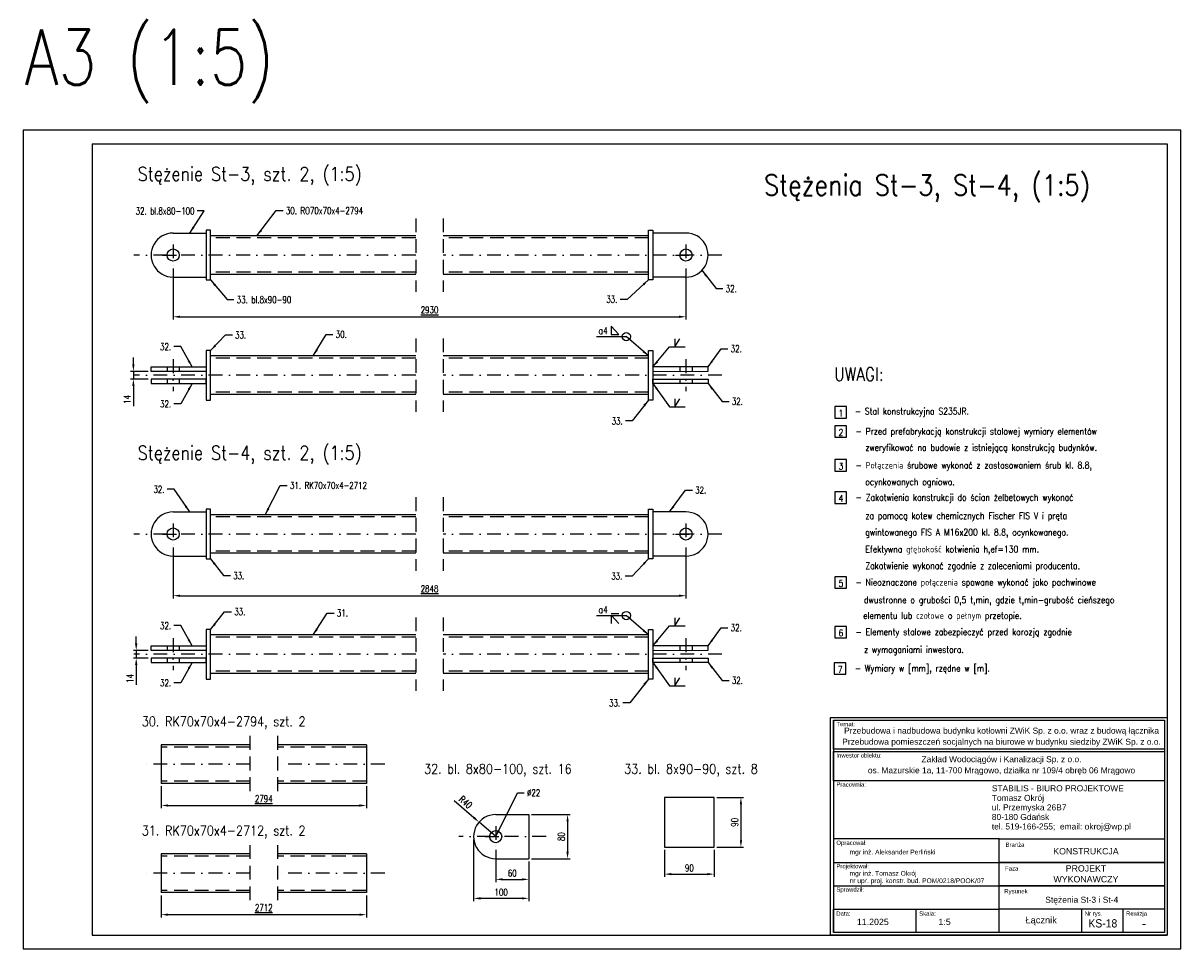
# Model space of a CAD drawing. Header units: centimetres. Extents: x 686402 to 1830517, y -1283654 to -666360.
# Tile 4 of 35: x 1761027 to 1763127, y -1066903 to -1065224. Entities that reach past the tile are written whole.
import ezdxf
from ezdxf.enums import TextEntityAlignment as Align

# ---------------------------------------------------------------- set-up
doc = ezdxf.new("R2010")
doc.units = ezdxf.units.CM
doc.header["$LTSCALE"] = 50
doc.header["$MEASUREMENT"] = 0
doc.linetypes.add('DASHDOT', pattern=[1, 0.5, -0.25, 0, -0.25])
doc.linetypes.add('DASHED', pattern=[0.75, 0.5, -0.25])
for name, color, linetype in [('0-Ramki', 2, 'Continuous'), ('5', 9, 'Continuous'), ('k_stal_niewid', 4, 'DASHED'), ('k_stal_opisy_5', 2, 'Continuous'), ('k_stal_osie', 1, 'DASHDOT'), ('k_stal_otwory', 1, 'DASHDOT'), ('k_stal_widok', 7, 'Continuous'), ('k_stal_wymiary', 3, 'Continuous')]:
    doc.layers.add(name, color=color, linetype=linetype)
doc.styles.add('MSE-200', font='romans.shx', dxfattribs={"width": 0.8, "height": 40})
doc.styles.add('ROMANS', font='ROMANS.SHX', dxfattribs={"width": 0.85})
doc.styles.add('standard2', font='ARIAL.TTF', dxfattribs={"height": 20})
doc.styles.add('TXT3', font='romans.shx', dxfattribs={"width": 0.75})
doc.dimstyles.new('Skala_1_5', dxfattribs={"dimscale": 5, "dimtxt": 2.5, "dimasz": 2.5, "dimexe": 1, "dimexo": 1, "dimgap": 1, "dimtad": 1, "dimdec": 0, "dimzin": 0, "dimdsep": 46, "dimtxsty": 'TXT3', "dimcen": 2.5, "dimadec": 0, "dimazin": 0, "dimtfac": 1, "dimtdec": 0, "dimtmove": 0, "dimatfit": 3, "dimfxl": 0, "dimtolj": 1, "dimtzin": 0, "dimarcsym": 0})

# ---------------------------------------------------------------- blocks, each defined once
blk = doc.blocks.new('*D1142')
at = {"layer": 'Defpoints', "color": 0}
for p in [(1761298.7, -1065664), (1762229, -1065664), (1762229, -1065756.7)]:
    blk.add_point(p, dxfattribs=at)
at = {"layer": 'k_stal_wymiary', "color": 0, "lineweight": -2}
for p, q in [((1761298.7, -1065669), (1761298.7, -1065761.7)), ((1762229, -1065669), (1762229, -1065761.7)), ((1761311.2, -1065756.7), (1762216.5, -1065756.7))]:
    blk.add_line(p, q, dxfattribs=at)
at = {"layer": 'k_stal_wymiary', "color": 0}
for points in [[(1761311.2, -1065754.7), (1761311.2, -1065758.8), (1761298.7, -1065756.7)], [(1762216.5, -1065754.7), (1762216.5, -1065758.8), (1762229, -1065756.7)]]:
    blk.add_solid(points, dxfattribs=at)
at = {"layer": 'k_stal_wymiary', "color": 0, "insert": (1761763.8, -1065744.2), "char_height": 12.5, "attachment_point": 5, "style": 'TXT3'}
blk.add_mtext('\\A1;\\L2930', dxfattribs=at)
blk = doc.blocks.new('*D1148')
at = {"layer": 'Defpoints', "color": 0}
for p in [(1761298.7, -1066170), (1762229, -1066170), (1762229, -1066262.7)]:
    blk.add_point(p, dxfattribs=at)
at = {"layer": 'k_stal_wymiary', "color": 0, "lineweight": -2}
for p, q in [((1761298.7, -1066175), (1761298.7, -1066267.7)), ((1762229, -1066175), (1762229, -1066267.7)), ((1761311.2, -1066262.7), (1762216.5, -1066262.7))]:
    blk.add_line(p, q, dxfattribs=at)
at = {"layer": 'k_stal_wymiary', "color": 0}
for points in [[(1761311.2, -1066260.7), (1761311.2, -1066264.8), (1761298.7, -1066262.7)], [(1762216.5, -1066260.7), (1762216.5, -1066264.8), (1762229, -1066262.7)]]:
    blk.add_solid(points, dxfattribs=at)
at = {"layer": 'k_stal_wymiary', "color": 0, "insert": (1761763.8, -1066250.2), "char_height": 12.5, "attachment_point": 5, "style": 'TXT3'}
blk.add_mtext('\\A1;\\L2848', dxfattribs=at)
blk = doc.blocks.new('*D1150')
at = {"layer": 'Defpoints', "color": 0}
for p in [(1761943.8, -1066659.7), (1761943.8, -1066739.7), (1762014.1, -1066739.7)]:
    blk.add_point(p, dxfattribs=at)
at = {"layer": 'k_stal_wymiary', "color": 0, "lineweight": -2}
for p, q in [((1761948.8, -1066659.7), (1762019.1, -1066659.7)), ((1762014.1, -1066672.2), (1762014.1, -1066727.2)), ((1761948.8, -1066739.7), (1762019.1, -1066739.7))]:
    blk.add_line(p, q, dxfattribs=at)
at = {"layer": 'k_stal_wymiary', "color": 0}
for points in [[(1762012.1, -1066672.2), (1762016.2, -1066672.2), (1762014.1, -1066659.7)], [(1762012.1, -1066727.2), (1762016.2, -1066727.2), (1762014.1, -1066739.7)]]:
    blk.add_solid(points, dxfattribs=at)
at = {"layer": 'k_stal_wymiary', "color": 0, "insert": (1762002.9, -1066699.7), "char_height": 12.5, "attachment_point": 5, "rotation": 90, "style": 'TXT3'}
blk.add_mtext('\\A1;80', dxfattribs=at)
blk = doc.blocks.new('*D1151')
at = {"layer": 'Defpoints', "color": 0}
for p in [(1761843.8, -1066699.7), (1761943.8, -1066739.7), (1761843.8, -1066811.7)]:
    blk.add_point(p, dxfattribs=at)
at = {"layer": 'k_stal_wymiary', "color": 0, "lineweight": -2}
for p, q in [((1761843.8, -1066704.7), (1761843.8, -1066816.7)), ((1761943.8, -1066744.7), (1761943.8, -1066816.7)), ((1761931.3, -1066811.7), (1761856.3, -1066811.7))]:
    blk.add_line(p, q, dxfattribs=at)
at = {"layer": 'k_stal_wymiary', "color": 0}
for points in [[(1761856.3, -1066809.7), (1761856.3, -1066813.8), (1761843.8, -1066811.7)], [(1761931.3, -1066809.7), (1761931.3, -1066813.8), (1761943.8, -1066811.7)]]:
    blk.add_solid(points, dxfattribs=at)
at = {"layer": 'k_stal_wymiary', "color": 0, "insert": (1761893.8, -1066800.5), "char_height": 12.5, "attachment_point": 5, "style": 'TXT3'}
blk.add_mtext('\\A1;100', dxfattribs=at)
blk = doc.blocks.new('*D1152')
at = {"layer": 'Defpoints', "color": 0}
for p in [(1761883.8, -1066718.9), (1761943.8, -1066739.7), (1761943.8, -1066777.2)]:
    blk.add_point(p, dxfattribs=at)
at = {"layer": 'k_stal_wymiary', "color": 0, "lineweight": -2}
for p, q in [((1761883.8, -1066723.9), (1761883.8, -1066782.2)), ((1761943.8, -1066744.7), (1761943.8, -1066782.2)), ((1761896.3, -1066777.2), (1761931.3, -1066777.2))]:
    blk.add_line(p, q, dxfattribs=at)
at = {"layer": 'k_stal_wymiary', "color": 0}
for points in [[(1761896.3, -1066775.2), (1761896.3, -1066779.3), (1761883.8, -1066777.2)], [(1761931.3, -1066775.2), (1761931.3, -1066779.3), (1761943.8, -1066777.2)]]:
    blk.add_solid(points, dxfattribs=at)
at = {"layer": 'k_stal_wymiary', "color": 0, "insert": (1761913.8, -1066766), "char_height": 12.5, "attachment_point": 5, "style": 'TXT3'}
blk.add_mtext('\\A1;60', dxfattribs=at)
blk = doc.blocks.new('*D1153')
at = {"layer": 'Defpoints', "color": 0}
for p in [(1761853.6, -1066673.5), (1761883.8, -1066699.7)]:
    blk.add_point(p, dxfattribs=at)
at = {"layer": 'k_stal_wymiary', "color": 0, "lineweight": -2}
for p, q in [((1761808.7, -1066634.3), (1761844.2, -1066665.3)), ((1761883.8, -1066699.7), (1761853.6, -1066673.5))]:
    blk.add_line(p, q, dxfattribs=at)
at = {"layer": 'k_stal_wymiary', "color": 0}
blk.add_solid([(1761845.6, -1066663.7), (1761842.8, -1066666.8), (1761853.6, -1066673.5)], dxfattribs=at)
at = {"layer": 'k_stal_wymiary', "color": 0, "insert": (1761829.1, -1066637.2), "char_height": 12.5, "attachment_point": 5, "rotation": 318.9251, "style": 'TXT3'}
blk.add_mtext('\\A1;R40', dxfattribs=at)
blk = doc.blocks.new('*D1154')
at = {"layer": 'Defpoints', "color": 0}
for p in [(1762190.1, -1066718.7), (1762280.1, -1066718.7), (1762280.1, -1066767.7)]:
    blk.add_point(p, dxfattribs=at)
at = {"layer": 'k_stal_wymiary', "color": 0, "lineweight": -2}
for p, q in [((1762190.1, -1066723.7), (1762190.1, -1066772.7)), ((1762280.1, -1066723.7), (1762280.1, -1066772.7)), ((1762202.6, -1066767.7), (1762267.6, -1066767.7))]:
    blk.add_line(p, q, dxfattribs=at)
at = {"layer": 'k_stal_wymiary', "color": 0}
for points in [[(1762202.6, -1066765.7), (1762202.6, -1066769.8), (1762190.1, -1066767.7)], [(1762267.6, -1066765.7), (1762267.6, -1066769.8), (1762280.1, -1066767.7)]]:
    blk.add_solid(points, dxfattribs=at)
at = {"layer": 'k_stal_wymiary', "color": 0, "insert": (1762235.1, -1066756.5), "char_height": 12.5, "attachment_point": 5, "style": 'TXT3'}
blk.add_mtext('\\A1;90', dxfattribs=at)
blk = doc.blocks.new('*D1155')
at = {"layer": 'Defpoints', "color": 0}
for p in [(1762280.1, -1066628.7), (1762280.1, -1066718.7), (1762328.6, -1066718.7)]:
    blk.add_point(p, dxfattribs=at)
at = {"layer": 'k_stal_wymiary', "color": 0, "lineweight": -2}
for p, q in [((1762285.1, -1066628.7), (1762333.6, -1066628.7)), ((1762328.6, -1066641.2), (1762328.6, -1066706.2)), ((1762285.1, -1066718.7), (1762333.6, -1066718.7))]:
    blk.add_line(p, q, dxfattribs=at)
at = {"layer": 'k_stal_wymiary', "color": 0}
for points in [[(1762326.6, -1066641.2), (1762330.7, -1066641.2), (1762328.6, -1066628.7)], [(1762326.6, -1066706.2), (1762330.7, -1066706.2), (1762328.6, -1066718.7)]]:
    blk.add_solid(points, dxfattribs=at)
at = {"layer": 'k_stal_wymiary', "color": 0, "insert": (1762317.4, -1066673.7), "char_height": 12.5, "attachment_point": 5, "rotation": 90, "style": 'TXT3'}
blk.add_mtext('\\A1;90', dxfattribs=at)
blk = doc.blocks.new('*D1158')
at = {"layer": 'Defpoints', "color": 0}
for p in [(1761277.1, -1066603.2), (1761649.2, -1066603.2), (1761649.2, -1066643.2)]:
    blk.add_point(p, dxfattribs=at)
at = {"layer": 'k_stal_wymiary', "color": 0, "lineweight": -2}
for p, q in [((1761277.1, -1066608.2), (1761277.1, -1066648.2)), ((1761649.2, -1066608.2), (1761649.2, -1066648.2)), ((1761289.6, -1066643.2), (1761636.7, -1066643.2))]:
    blk.add_line(p, q, dxfattribs=at)
at = {"layer": 'k_stal_wymiary', "color": 0}
for points in [[(1761289.6, -1066641.2), (1761289.6, -1066645.3), (1761277.1, -1066643.2)], [(1761636.7, -1066641.2), (1761636.7, -1066645.3), (1761649.2, -1066643.2)]]:
    blk.add_solid(points, dxfattribs=at)
at = {"layer": 'k_stal_wymiary', "color": 0, "insert": (1761463.1, -1066630.7), "char_height": 12.5, "attachment_point": 5, "style": 'TXT3'}
blk.add_mtext('\\A1;\\L2794', dxfattribs=at)
blk = doc.blocks.new('*D1159')
at = {"layer": 'Defpoints', "color": 0}
for p in [(1761277.1, -1066801.2), (1761649.2, -1066801.2), (1761649.2, -1066841.2)]:
    blk.add_point(p, dxfattribs=at)
at = {"layer": 'k_stal_wymiary', "color": 0, "lineweight": -2}
for p, q in [((1761277.1, -1066806.2), (1761277.1, -1066846.2)), ((1761649.2, -1066806.2), (1761649.2, -1066846.2)), ((1761289.6, -1066841.2), (1761636.7, -1066841.2))]:
    blk.add_line(p, q, dxfattribs=at)
at = {"layer": 'k_stal_wymiary', "color": 0}
for points in [[(1761289.6, -1066839.2), (1761289.6, -1066843.3), (1761277.1, -1066841.2)], [(1761636.7, -1066839.2), (1761636.7, -1066843.3), (1761649.2, -1066841.2)]]:
    blk.add_solid(points, dxfattribs=at)
at = {"layer": 'k_stal_wymiary', "color": 0, "insert": (1761463.1, -1066828.7), "char_height": 12.5, "attachment_point": 5, "style": 'TXT3'}
blk.add_mtext('\\A1;\\L2712', dxfattribs=at)
blk = doc.blocks.new('*D1160')
at = {"layer": 'Defpoints', "color": 0}
for p in [(1761226.6, -1065869.8), (1761258.7, -1065855.8), (1761258.7, -1065869.8)]:
    blk.add_point(p, dxfattribs=at)
at = {"layer": 'k_stal_wymiary', "color": 0, "lineweight": -2}
for p, q in [((1761226.6, -1065843.3), (1761226.6, -1065830.8)), ((1761253.7, -1065855.8), (1761221.6, -1065855.8)), ((1761253.7, -1065869.8), (1761221.6, -1065869.8)), ((1761226.6, -1065855.8), (1761226.6, -1065869.8)), ((1761226.6, -1065882.3), (1761226.6, -1065918.6))]:
    blk.add_line(p, q, dxfattribs=at)
at = {"layer": 'k_stal_wymiary', "color": 0}
for points in [[(1761224.5, -1065843.3), (1761228.7, -1065843.3), (1761226.6, -1065855.8)], [(1761224.5, -1065882.3), (1761228.7, -1065882.3), (1761226.6, -1065869.8)]]:
    blk.add_solid(points, dxfattribs=at)
at = {"layer": 'k_stal_wymiary', "color": 0, "insert": (1761215.3, -1065906.7), "char_height": 12.5, "attachment_point": 5, "rotation": 90, "style": 'TXT3'}
blk.add_mtext('\\A1;14', dxfattribs=at)
blk = doc.blocks.new('*D1161')
at = {"layer": 'Defpoints', "color": 0}
for p in [(1761231.7, -1066375.8), (1761258.7, -1066361.8), (1761258.7, -1066375.8)]:
    blk.add_point(p, dxfattribs=at)
at = {"layer": 'k_stal_wymiary', "color": 0, "lineweight": -2}
for p, q in [((1761231.7, -1066349.3), (1761231.7, -1066336.8)), ((1761253.7, -1066361.8), (1761226.7, -1066361.8)), ((1761253.7, -1066375.8), (1761226.7, -1066375.8)), ((1761231.7, -1066361.8), (1761231.7, -1066375.8)), ((1761231.7, -1066388.3), (1761231.7, -1066424.6))]:
    blk.add_line(p, q, dxfattribs=at)
at = {"layer": 'k_stal_wymiary', "color": 0}
for points in [[(1761229.6, -1066349.3), (1761233.8, -1066349.3), (1761231.7, -1066361.8)], [(1761229.6, -1066388.3), (1761233.8, -1066388.3), (1761231.7, -1066375.8)]]:
    blk.add_solid(points, dxfattribs=at)
at = {"layer": 'k_stal_wymiary', "color": 0, "insert": (1761220.4, -1066412.7), "char_height": 12.5, "attachment_point": 5, "rotation": 90, "style": 'TXT3'}
blk.add_mtext('\\A1;14', dxfattribs=at)

msp = doc.modelspace()

# ---------------------------------------------------------------- linework, layer by layer
at = {"layer": '0-Ramki', "color": 1}
for p, q in [((1761151.6, -1065443.2), (1761151.6, -1066878.2)), ((1761151.6, -1065443.2), (1763101.6, -1065443.2)), ((1763101.6, -1065443.2), (1763101.6, -1066878.2)), ((1761151.6, -1066878.2), (1763101.6, -1066878.2))]:
    msp.add_line(p, q, dxfattribs=at)
at = {"layer": '0-Ramki', "color": 2}
for p, q in [((1762496.3, -1066488.6), (1762496.3, -1066873.4)), ((1763096.8, -1066488.6), (1763096.8, -1066873.4)), ((1762797.1, -1066704), (1762496.3, -1066704)), ((1762496.3, -1066704), (1762496.3, -1066831)), ((1762797.1, -1066831), (1762797.1, -1066704)), ((1762496.3, -1066746.4), (1762797.1, -1066746.4)), ((1762496.3, -1066788.7), (1762797.1, -1066788.7)), ((1762797.1, -1066788.7), (1763096.8, -1066788.7)), ((1762496.3, -1066831), (1762797.1, -1066831)), ((1762496.3, -1066873.4), (1762496.3, -1066831)), ((1762646.7, -1066873.4), (1762646.7, -1066831)), ((1762797.1, -1066873.4), (1762797.1, -1066831)), ((1762946.9, -1066873.4), (1762946.9, -1066831)), ((1763021.8, -1066873.4), (1763021.8, -1066831)), ((1763096.8, -1066831), (1763096.8, -1066873.4)), ((1763096.8, -1066873.4), (1762496.3, -1066873.4))]:
    msp.add_line(p, q, dxfattribs=at)
at = {"layer": '0-Ramki', "color": 1}
msp.add_lwpolyline([(1762491.4, -1066483.7), (1763101.6, -1066483.7), (1763101.6, -1066878.2), (1762491.4, -1066878.2)], close=True, dxfattribs=at)
at = {"layer": '0-Ramki', "color": 2}
for points in [[(1762496.3, -1066488.6), (1763096.8, -1066488.6), (1763096.8, -1066541.3), (1762496.3, -1066541.3)], [(1762496.3, -1066545.5), (1763096.8, -1066545.5), (1763096.8, -1066598.2), (1762496.3, -1066598.2)], [(1762797.1, -1066704), (1763096.8, -1066704), (1763096.8, -1066746.4), (1762797.1, -1066746.4)], [(1762797.1, -1066746.4), (1763096.8, -1066746.4), (1763096.8, -1066788.7), (1762797.1, -1066788.7)], [(1762797.1, -1066788.7), (1763096.8, -1066788.7), (1763096.8, -1066831), (1762797.1, -1066831)]]:
    msp.add_lwpolyline(points, close=True, dxfattribs=at)
at = {"layer": '5'}
for points in [[(1762499.2, -1065940.4), (1762520.2, -1065940.4), (1762520.2, -1065919.5), (1762499.2, -1065919.5)], [(1762499.2, -1065975.4), (1762520.2, -1065975.4), (1762520.2, -1065954.4), (1762499.2, -1065954.4)], [(1762499.2, -1066036.8), (1762520.2, -1066036.8), (1762520.2, -1066015.9), (1762499.2, -1066015.9)], [(1762499.2, -1066095.2), (1762520.2, -1066095.2), (1762520.2, -1066074.3), (1762499.2, -1066074.3)], [(1762499.2, -1066249.2), (1762520.2, -1066249.2), (1762520.2, -1066228.3), (1762499.2, -1066228.3)], [(1762499.2, -1066339.2), (1762520.2, -1066339.2), (1762520.2, -1066318.3), (1762499.2, -1066318.3)], [(1762497.8, -1066405.1), (1762518.7, -1066405.1), (1762518.7, -1066384.2), (1762497.8, -1066384.2)]]:
    msp.add_lwpolyline(points, close=True, dxfattribs=at)
at = {"layer": 'Defpoints'}
msp.add_lwpolyline([(1761026.6, -1066903.2), (1763126.6, -1066903.2), (1763126.6, -1065418.2), (1761026.6, -1065418.2)], close=True, dxfattribs=at)
at = {"layer": 'k_stal_niewid'}
for p, q in [((1761738.8, -1065578.2), (1761738.8, -1065711.4)), ((1761788.8, -1065578.2), (1761788.8, -1065711.4)), ((1761738.8, -1065613.8), (1761366.7, -1065613.8)), ((1762161, -1065613.8), (1761788.8, -1065613.8)), ((1761738.8, -1065675.8), (1761366.7, -1065675.8)), ((1762161, -1065675.8), (1761788.8, -1065675.8)), ((1761738.8, -1065796.2), (1761738.8, -1065929.4)), ((1761788.8, -1065796.2), (1761788.8, -1065929.4)), ((1761738.8, -1065831.8), (1761366.7, -1065831.8)), ((1762161, -1065831.8), (1761788.8, -1065831.8)), ((1761287.7, -1065847.8), (1761287.7, -1065855.8)), ((1761309.7, -1065847.8), (1761309.7, -1065855.8)), ((1762218, -1065847.8), (1762218, -1065855.8)), ((1762240, -1065847.7), (1762240, -1065855.7)), ((1761287.7, -1065869.8), (1761287.7, -1065877.8)), ((1761309.7, -1065869.8), (1761309.7, -1065877.8)), ((1762218, -1065869.8), (1762218, -1065877.8)), ((1762240, -1065869.7), (1762240, -1065877.7)), ((1761738.8, -1065893.8), (1761366.7, -1065893.8)), ((1762161, -1065893.8), (1761788.8, -1065893.8)), ((1761738.8, -1066084.2), (1761738.8, -1066217.4)), ((1761788.8, -1066084.2), (1761788.8, -1066217.4)), ((1761738.8, -1066119.8), (1761366.7, -1066119.8)), ((1762161, -1066119.8), (1761788.8, -1066119.8)), ((1761738.8, -1066181.8), (1761366.7, -1066181.8)), ((1762161, -1066181.8), (1761788.8, -1066181.8)), ((1761738.8, -1066302.2), (1761738.8, -1066435.4)), ((1761788.8, -1066302.2), (1761788.8, -1066435.4)), ((1761738.8, -1066337.8), (1761366.7, -1066337.8)), ((1762161, -1066337.8), (1761788.8, -1066337.8)), ((1761287.7, -1066353.8), (1761287.7, -1066361.8)), ((1761309.7, -1066353.8), (1761309.7, -1066361.8)), ((1762218, -1066353.8), (1762218, -1066361.8)), ((1762240, -1066353.7), (1762240, -1066361.7)), ((1761287.7, -1066375.8), (1761287.7, -1066383.8)), ((1761309.7, -1066375.8), (1761309.7, -1066383.8)), ((1762218, -1066375.8), (1762218, -1066383.8)), ((1762240, -1066375.7), (1762240, -1066383.7)), ((1761738.8, -1066399.8), (1761366.7, -1066399.8)), ((1762161, -1066399.8), (1761788.8, -1066399.8)), ((1761438.1, -1066517), (1761438.1, -1066619.5)), ((1761488.1, -1066517), (1761488.1, -1066619.5)), ((1761438.1, -1066537.2), (1761277.1, -1066537.2)), ((1761649.2, -1066537.2), (1761488.1, -1066537.2)), ((1761438.1, -1066599.2), (1761277.1, -1066599.2)), ((1761649.2, -1066599.2), (1761488.1, -1066599.2)), ((1761438.1, -1066715), (1761438.1, -1066817.5)), ((1761488.1, -1066715), (1761488.1, -1066817.5)), ((1761438.1, -1066735.2), (1761277.1, -1066735.2)), ((1761649.2, -1066735.2), (1761488.1, -1066735.2)), ((1761438.1, -1066797.2), (1761277.1, -1066797.2)), ((1761649.2, -1066797.2), (1761488.1, -1066797.2))]:
    msp.add_line(p, q, dxfattribs=at)
at = {"layer": 'k_stal_osie'}
for p, q in [((1761738.8, -1065644.8), (1761227.6, -1065644.8)), ((1762294.1, -1065644.8), (1761788.8, -1065644.8)), ((1761738.8, -1065862.8), (1761227.6, -1065862.8)), ((1762294.1, -1065862.8), (1761788.8, -1065862.8)), ((1761738.8, -1066150.8), (1761227.6, -1066150.8)), ((1762294.1, -1066150.8), (1761788.8, -1066150.8)), ((1761738.8, -1066368.8), (1761227.6, -1066368.8)), ((1762294.1, -1066368.8), (1761788.8, -1066368.8)), ((1761438.1, -1066568.2), (1761241.6, -1066568.2)), ((1761682.6, -1066568.2), (1761488.1, -1066568.2)), ((1761975.1, -1066699.7), (1761817.1, -1066699.7)), ((1761438.1, -1066766.2), (1761241.6, -1066766.2)), ((1761682.6, -1066766.2), (1761488.1, -1066766.2))]:
    msp.add_line(p, q, dxfattribs=at)
at = {"layer": 'k_stal_otwory'}
for p, q in [((1761279.5, -1065644.8), (1761317.9, -1065644.8)), ((1761298.7, -1065625.6), (1761298.7, -1065664)), ((1762209.8, -1065644.8), (1762248.2, -1065644.8)), ((1762229, -1065625.6), (1762229, -1065664)), ((1761298.7, -1065833.9), (1761298.7, -1065891.6)), ((1762229, -1065833.9), (1762229, -1065891.6)), ((1761298.7, -1066131.6), (1761298.7, -1066170)), ((1762229, -1066131.6), (1762229, -1066170)), ((1761279.5, -1066150.8), (1761317.9, -1066150.8)), ((1762209.8, -1066150.8), (1762248.2, -1066150.8)), ((1761298.7, -1066339.9), (1761298.7, -1066397.6)), ((1762229, -1066339.9), (1762229, -1066397.6)), ((1761883.8, -1066680.5), (1761883.8, -1066718.9)), ((1761864.6, -1066699.7), (1761903, -1066699.7))]:
    msp.add_line(p, q, dxfattribs=at)
at = {"layer": 'k_stal_widok'}
for p, q in [((1761298.7, -1065604.8), (1761358.7, -1065604.8)), ((1761738.8, -1065609.8), (1761366.7, -1065609.8)), ((1762161, -1065609.8), (1761788.8, -1065609.8)), ((1762229, -1065604.8), (1762169, -1065604.8)), ((1761298.7, -1065684.8), (1761358.7, -1065684.8)), ((1761738.8, -1065679.8), (1761366.7, -1065679.8)), ((1762161, -1065679.8), (1761788.8, -1065679.8)), ((1762229, -1065684.8), (1762169, -1065684.8)), ((1761738.8, -1065827.8), (1761366.7, -1065827.8)), ((1762161, -1065827.8), (1761788.8, -1065827.8)), ((1761738.8, -1065897.8), (1761366.7, -1065897.8)), ((1762161, -1065897.8), (1761788.8, -1065897.8)), ((1761298.7, -1066110.8), (1761358.7, -1066110.8)), ((1761738.8, -1066115.8), (1761366.7, -1066115.8)), ((1762161, -1066115.8), (1761788.8, -1066115.8)), ((1762229, -1066110.8), (1762169, -1066110.8)), ((1761298.7, -1066190.8), (1761358.7, -1066190.8)), ((1761738.8, -1066185.8), (1761366.7, -1066185.8)), ((1762161, -1066185.8), (1761788.8, -1066185.8)), ((1762229, -1066190.8), (1762169, -1066190.8)), ((1761738.8, -1066333.8), (1761366.7, -1066333.8)), ((1762161, -1066333.8), (1761788.8, -1066333.8)), ((1761738.8, -1066403.8), (1761366.7, -1066403.8)), ((1762161, -1066403.8), (1761788.8, -1066403.8)), ((1761277.1, -1066533.2), (1761277.1, -1066603.2)), ((1761438.1, -1066533.2), (1761277.1, -1066533.2)), ((1761649.2, -1066533.2), (1761488.1, -1066533.2)), ((1761649.2, -1066533.2), (1761649.2, -1066603.2)), ((1761438.1, -1066603.2), (1761277.1, -1066603.2)), ((1761649.2, -1066603.2), (1761488.1, -1066603.2)), ((1761883.8, -1066659.7), (1761943.8, -1066659.7)), ((1761943.8, -1066659.7), (1761943.8, -1066739.7)), ((1761277.1, -1066731.2), (1761277.1, -1066801.2)), ((1761438.1, -1066731.2), (1761277.1, -1066731.2)), ((1761649.2, -1066731.2), (1761488.1, -1066731.2)), ((1761649.2, -1066731.2), (1761649.2, -1066801.2)), ((1761883.8, -1066739.7), (1761943.8, -1066739.7)), ((1761438.1, -1066801.2), (1761277.1, -1066801.2)), ((1761649.2, -1066801.2), (1761488.1, -1066801.2))]:
    msp.add_line(p, q, dxfattribs=at)
for points in [[(1761366.7, -1065689.8), (1761366.7, -1065599.8), (1761358.7, -1065599.8), (1761358.7, -1065689.8)], [(1762161, -1065689.8), (1762161, -1065599.8), (1762169, -1065599.8), (1762169, -1065689.8)], [(1761366.7, -1065907.8), (1761366.7, -1065817.8), (1761358.7, -1065817.8), (1761358.7, -1065907.8)], [(1762161, -1065907.8), (1762161, -1065817.8), (1762169, -1065817.8), (1762169, -1065907.8)], [(1761258.7, -1065847.8), (1761358.7, -1065847.8), (1761358.7, -1065855.8), (1761258.7, -1065855.8)], [(1762269, -1065847.7), (1762169, -1065847.8), (1762169, -1065855.8), (1762269, -1065855.7)], [(1761258.7, -1065877.8), (1761358.7, -1065877.8), (1761358.7, -1065869.8), (1761258.7, -1065869.8)], [(1762269, -1065877.7), (1762169, -1065877.8), (1762169, -1065869.8), (1762269, -1065869.7)], [(1761366.7, -1066195.8), (1761366.7, -1066105.8), (1761358.7, -1066105.8), (1761358.7, -1066195.8)], [(1762161, -1066195.8), (1762161, -1066105.8), (1762169, -1066105.8), (1762169, -1066195.8)], [(1761366.7, -1066413.8), (1761366.7, -1066323.8), (1761358.7, -1066323.8), (1761358.7, -1066413.8)], [(1762161, -1066413.8), (1762161, -1066323.8), (1762169, -1066323.8), (1762169, -1066413.8)], [(1761258.7, -1066353.8), (1761358.7, -1066353.8), (1761358.7, -1066361.8), (1761258.7, -1066361.8)], [(1762269, -1066353.7), (1762169, -1066353.8), (1762169, -1066361.8), (1762269, -1066361.7)], [(1761258.7, -1066383.8), (1761358.7, -1066383.8), (1761358.7, -1066375.8), (1761258.7, -1066375.8)], [(1762269, -1066383.7), (1762169, -1066383.8), (1762169, -1066375.8), (1762269, -1066375.7)], [(1762190.1, -1066718.7), (1762280.1, -1066718.7), (1762280.1, -1066628.7), (1762190.1, -1066628.7)]]:
    msp.add_lwpolyline(points, close=True, dxfattribs=at)
for centre in [(1761298.7, -1065644.8), (1762229, -1065644.8), (1762229, -1065644.8), (1761298.7, -1066150.8), (1762229, -1066150.8), (1762229, -1066150.8), (1761883.8, -1066699.7)]:
    msp.add_circle(centre, 11, dxfattribs=at)
for centre, start, end in [((1761298.7, -1065644.8), 90, 270.0083), ((1762229, -1065644.8), 269.9918, 90), ((1761298.7, -1066150.8), 90, 270.0083), ((1762229, -1066150.8), 269.9918, 90), ((1761883.8, -1066699.7), 90, 270.0083)]:
    msp.add_arc(centre, 40, start, end, dxfattribs=at)
at = {"layer": 'k_stal_wymiary'}
for p, q in [((1762093, -1065774), (1762093, -1065789)), ((1762093, -1065774), (1762107, -1065789)), ((1762093, -1065789), (1762093, -1065789)), ((1762093, -1065789), (1762107, -1065789)), ((1762066.4, -1065792.7), (1762120.7, -1065792.7)), ((1762199.1, -1065811.2), (1762227.6, -1065811.2)), ((1762208.6, -1065811.2), (1762217.6, -1065796.6)), ((1762208.6, -1065796.7), (1762208.6, -1065811.2)), ((1762208.6, -1065920.2), (1762217.6, -1065905.6)), ((1762208.6, -1065905.7), (1762208.6, -1065920.2)), ((1762199.1, -1065920.2), (1762227.6, -1065920.2)), ((1762093, -1066295), (1762093, -1066295)), ((1762093, -1066295), (1762107, -1066295)), ((1762066.4, -1066298.7), (1762120.7, -1066298.7)), ((1762093, -1066298), (1762093, -1066313)), ((1762093, -1066298), (1762107, -1066313)), ((1762208.6, -1066317.2), (1762217.6, -1066302.6)), ((1762208.6, -1066302.7), (1762208.6, -1066317.2)), ((1762199.1, -1066317.2), (1762227.6, -1066317.2)), ((1762208.6, -1066426.2), (1762217.6, -1066411.6)), ((1762208.6, -1066411.7), (1762208.6, -1066426.2)), ((1762199.1, -1066426.2), (1762227.6, -1066426.2))]:
    msp.add_line(p, q, dxfattribs=at)
for centre in [(1762120.7, -1065792.7), (1762120.7, -1066298.7)]:
    msp.add_circle(centre, 7.5, dxfattribs=at)

# ---------------------------------------------------------------- texts
at = {"layer": '0-Ramki', "color": 1, "style": 'standard2'}
for s, height, p in [('Temat:', 7.78, (1762501.8, -1066495.5)), ('Inwestor obiektu:', 7.784, (1762501.8, -1066552.3)), ('Pracownia:', 7.78, (1762501.8, -1066605)), ('STABILIS - BIURO PROJEKTOWE', 10.897, (1762783.8, -1066612)), ('Tomasz Okrój', 10.897, (1762783.8, -1066629.4)), ('ul. Przemyska 26B7', 10.897, (1762783.8, -1066646.7)), ('80-180 Gdańsk', 10.897, (1762783.8, -1066664)), ('tel. 519-166-255;  email: okroj@wp.pl', 10.897, (1762783.8, -1066681.3)), ('Opracował:', 7.78, (1762501.8, -1066710.9)), ('mgr inż. Aleksander Perliński', 8.649, (1762525.7, -1066727.7)), ('Projektował:', 7.784, (1762501.8, -1066753.2)), ('mgr inż. Tomasz Okrój', 8.649, (1762525.7, -1066766.4)), ('nr upr. proj. konstr. bud. POM/0218/POOK/07', 8.649, (1762525.7, -1066779.7)), ('Sprawdził:', 7.78, (1762501.8, -1066795.6)), ('Data:', 7.78, (1762501.6, -1066839.3)), ('Skala:', 7.78, (1762652, -1066839.3)), ('Nr rys.', 7.78, (1762952.2, -1066839.3)), ('Rewizja', 7.78, (1763027.2, -1066839.3))]:
    msp.add_text(s, height=height, rotation=360, dxfattribs=at).set_placement(p, align=Align.MIDDLE_LEFT)
for s, height, p in [('Branża', 7.78, (1762825.8, -1066714.4)), ('KONSTRUKCJA', 11.416, (1762954.5, -1066726.2)), ('Faza', 7.78, (1762819.8, -1066757.3)), ('PROJEKT', 11.42, (1762954.5, -1066757.4)), ('WYKONAWCZY', 11.42, (1762954.5, -1066776.9)), ('Rysunek', 7.78, (1762827.5, -1066798.7)), ('Stężenia St-3 i St-4', 11, (1762946.9, -1066814.2)), ('11.2025', 11.42, (1762567.9, -1066854.4)), ('1:5', 11.42, (1762698.1, -1066854.4)), ('Łącznik', 12, (1762873.3, -1066851)), ('-', 18.2, (1763060, -1066857))]:
    msp.add_text(s, height=height, rotation=360, dxfattribs=at).set_placement(p, align=Align.MIDDLE_CENTER)
at = {"layer": '0-Ramki', "color": 1, "style": 'standard2', "width": 0.9}
msp.add_text('KS-18', height=15, rotation=360, dxfattribs=at).set_placement((1762985.1, -1066857), align=Align.MIDDLE_CENTER)
at = {"layer": '0-Ramki', "color": 1, "width": 668.2, "attachment_point": 2, "style": 'standard2'}
for s, insert, char_height in [('{\\fArial|b0|i0|c238|p34;Przebudowa i nadbudowa budynku kotłowni ZWiK Sp. z o.o. wraz z budową łącznika}', (1762801.4, -1066502), 10.8973), ('{\\fArial|b0|i0|c238|p34;Przebudowa pomieszczeń socjalnych na biurowe w budynku siedziby ZWiK Sp. z o.o.}', (1762801.4, -1066522.1), 10.8973), ('{\\fArial|b0|i0|c238|p34;Zakład Wodociągów i Kanalizacji Sp. z o.o.}', (1762801.4, -1066553.8), 10.897), ('{\\fArial|b0|i0|c238|p34;os. Mazurskie 1a, 11-700 Mrągowo, działka nr 109/4 obręb 06 Mrągowo}', (1762801.4, -1066574), 10.897)]:
    msp.add_mtext(s, dxfattribs=dict(at, insert=insert, char_height=char_height))
at = {"layer": '5', "style": 'ROMANS', "width": 0.85}
for s, p in [('- Stal konstrukcyjna S235JR. ', (1762535.1, -1065934.1)), ('- Przed prefabrykacją konstrukcji stalowej wymiary elementów ', (1762536.6, -1065970.5)), ('zweryfikować na budowie z istniejącą konstrukcją budynków.', (1762554.3, -1065999.8)), ('- Połączenia śrubowe wykonać z zastosowaniem śrub kl. 8.8, ', (1762536.6, -1066032)), ('ocynkowanych ogniowo. ', (1762554.3, -1066062.1)), ('- Zakotwienia konstrukcji do ścian żelbetowych wykonać', (1762536.6, -1066090.4)), ('za pomocą kotew chemicznych Fischer FIS V i pręta', (1762554.3, -1066123.6)), ('gwintowanego FIS A M16x200 kl. 8.8, ocynkowanego.', (1762554.3, -1066153.6)), ('Efektywna głębokość kotwienia h,ef=130 mm.', (1762554.3, -1066184.3)), ('Zakotwienie wykonać zgodnie z zaleceniami producenta.', (1762554.3, -1066214.3)), ('- Nieoznaczone połączenia spawane wykonać jako pachwinowe', (1762536.6, -1066244.3)), ('  dwustronne o grubości 0,5 t,min, gdzie t,min-grubość cieńszego', (1762537.9, -1066276.4)), ('  elementu lub czołowe o pełnym przetopie. ', (1762536.6, -1066304.7)), ('- Elementy stalowe zabezpieczyć przed korozją zgodnie ', (1762536.6, -1066334.3)), ('  z wymaganiami inwestora.', (1762537.9, -1066366.4)), ('- Wymiary w [mm], rzędne w [m].', (1762535.1, -1066400.3))]:
    msp.add_text(s, height=11.97, dxfattribs=at).set_placement(p)
for tag, p in [('1', (1762510.1, -1065937.6)), ('2', (1762510.1, -1065972.5)), ('3', (1762510.1, -1066034)), ('4', (1762510.1, -1066092.4)), ('5', (1762510.1, -1066246.3)), ('6', (1762510.1, -1066336.3)), ('7', (1762508.7, -1066402.3))]:
    msp.add_attdef(tag, text='1', height=12, dxfattribs=at).set_placement(p, align=Align.CENTER)
at = {"layer": 'k_stal_opisy_5', "ltscale": 0.6, "style": 'ROMANS', "width": 0.85}
for s, height, p in [('Stężenie St-3, szt. 2, (1:5)', 25, (1761234.5, -1065510.1)), ('Stężenia St-3, St-4, (1:5)', 37.5, (1762370.5, -1065536.6)), ('Stężenie St-4, szt. 2, (1:5)', 25, (1761234.5, -1066016.1))]:
    msp.add_text(s, height=height, dxfattribs=at).set_placement(p)
at = {"layer": 'k_stal_opisy_5', "color": 2, "style": 'ROMANS', "width": 0.85}
msp.add_text('UWAGI:', height=23.94, dxfattribs=at).set_placement((1762497.7, -1065873))
at = {"layer": 'k_stal_widok', "style": 'MSE-200', "width": 0.8}
msp.add_text('A3 (1:5)', height=100, dxfattribs=at).set_placement((1761029.3, -1065335.8))
at = {"layer": 'k_stal_wymiary'}
for s, height, style, width, p in [('a4', 12.5, 'MSE-200', 0.8, (1762070.3, -1065788.2)), ('a4', 12.5, 'MSE-200', 0.8, (1762070.3, -1066294.2)), ('30. RK70x70x4-2794, szt. 2', 17.5, 'ROMANS', 0.85, (1761241.9, -1066499.5)), ('32. bl. 8x80-100, szt. 16', 17.5, 'ROMANS', 0.85, (1761753.9, -1066585.5)), ('33. bl. 8x90-90, szt. 8', 17.5, 'ROMANS', 0.85, (1762116.9, -1066585.5)), ('31. RK70x70x4-2712, szt. 2', 17.5, 'ROMANS', 0.85, (1761241.9, -1066697.5))]:
    msp.add_text(s, height=height, dxfattribs=dict(at, style=style, width=width)).set_placement(p)
at = {"layer": 'k_stal_wymiary', "char_height": 12.5, "style": 'TXT3'}
for s, insert, width, attachment_point in [('\\A1;32. bl.8x80-100', (1761337.5, -1065571), 144, 9), ('\\A1;30. RO70x70x4-2794', (1761503.1, -1065558), 160.5, 1), ('\\A1;32.', (1762301.1, -1065699.5), 24, 1), ('\\A1;33. bl.8x90-90', (1761414.1, -1065719.5), 111, 1), ('\\A1;33.', (1762104.6, -1065731.5), 24, 9), ('\\A1;33.', (1761411.1, -1065783.5), 24, 1), ('\\A1;30.', (1761593.6, -1065782.5), 24, 1), ('\\A1;32.', (1762310.1, -1065808.5), 24, 1), ('\\A1;32.', (1761295.1, -1065921), 24, 9), ('\\A1;32.', (1762312.1, -1065904), 24, 1), ('\\A1;33.', (1762114.1, -1065952), 24, 9), ('\\A1;32.', (1761283.1, -1066076), 24, 9), ('\\A1;31. RK70x70x4-2712', (1761510.6, -1066056.5), 156, 1), ('\\A1;32.', (1762245.6, -1066065), 24, 1), ('\\A1;33.', (1761407.6, -1066220), 24, 1), ('\\A1;33.', (1762113.6, -1066233.5), 24, 9), ('\\A1;33.', (1761409.6, -1066285.5), 24, 1), ('\\A1;31.', (1761595.6, -1066288), 24, 1), ('\\A1;32.', (1762310.1, -1066314.5), 24, 1), ('\\A1;32.', (1761295.1, -1066427), 24, 9), ('\\A1;32.', (1762312.1, -1066410), 24, 1), ('\\A1;33.', (1762109.6, -1066463.5), 24, 9), ('\\A1;%%c22', (1761940.6, -1066614), 24, 1)]:
    msp.add_mtext(s, dxfattribs=dict(at, insert=insert, width=width, attachment_point=attachment_point))
at = {"layer": 'k_stal_wymiary', "char_height": 12.5, "width": 24, "attachment_point": 3, "rotation": 0, "style": 'TXT3'}
for insert in [(1761295.1, -1065804.6), (1761295.1, -1066310.6)]:
    msp.add_mtext('\\A1;32.', dxfattribs=dict(at, insert=insert))

# ---------------------------------------------------------------- dimensions: what is measured, and where the dimension line sits
at = {"layer": 'k_stal_wymiary'}
for base, p1, p2, text, picture, middle in [((1762229, -1065756.7), (1761298.7, -1065664), (1762229, -1065664), '\\L2930', '*D1142', (1761763.8, -1065744.2)), ((1762229, -1066262.7), (1761298.7, -1066170), (1762229, -1066170), '\\L2848', '*D1148', (1761763.8, -1066250.2)), ((1761649.2, -1066643.2), (1761277.1, -1066603.2), (1761649.2, -1066603.2), '\\L2794', '*D1158', (1761463.1, -1066630.7)), ((1761649.2, -1066841.2), (1761277.1, -1066801.2), (1761649.2, -1066801.2), '\\L2712', '*D1159', (1761463.1, -1066828.7))]:
    dim = msp.add_linear_dim(base=base, p1=p1, p2=p2, text=text, dimstyle='Skala_1_5', dxfattribs=at)
    dim.commit()
    dim.dimension.update_dxf_attribs({"geometry": picture, "text_midpoint": middle})
for base, p1, p2, picture, middle in [((1761226.6, -1065869.8), (1761258.7, -1065855.8), (1761258.7, -1065869.8), '*D1160', (1761215.3, -1065906.7)), ((1761231.7, -1066375.8), (1761258.7, -1066361.8), (1761258.7, -1066375.8), '*D1161', (1761220.4, -1066412.7)), ((1762328.6, -1066718.7), (1762280.1, -1066628.7), (1762280.1, -1066718.7), '*D1155', (1762317.4, -1066673.7)), ((1762014.1, -1066739.7), (1761943.8, -1066659.7), (1761943.8, -1066739.7), '*D1150', (1762002.9, -1066699.7))]:
    dim = msp.add_linear_dim(base=base, p1=p1, p2=p2, angle=90, dimstyle='Skala_1_5', dxfattribs=at)
    dim.commit()
    dim.dimension.update_dxf_attribs({"geometry": picture, "text_midpoint": middle})
dim = msp.add_radius_dim(center=(1761883.8, -1066699.7), mpoint=(1761853.6, -1066673.5), dimstyle='Skala_1_5', dxfattribs=at)
dim.commit()
dim.dimension.update_dxf_attribs({"geometry": '*D1153', "text_midpoint": (1761829.1, -1066637.2)})
for base, p1, p2, picture, middle in [((1761843.8, -1066811.7), (1761943.8, -1066739.7), (1761843.8, -1066699.7), '*D1151', (1761893.8, -1066800.5)), ((1761943.8, -1066777.2), (1761883.8, -1066718.9), (1761943.8, -1066739.7), '*D1152', (1761913.8, -1066766)), ((1762280.1, -1066767.7), (1762190.1, -1066718.7), (1762280.1, -1066718.7), '*D1154', (1762235.1, -1066756.5))]:
    dim = msp.add_linear_dim(base=base, p1=p1, p2=p2, dimstyle='Skala_1_5', dxfattribs=at)
    dim.commit()
    dim.dimension.update_dxf_attribs({"geometry": picture, "text_midpoint": middle})

# ---------------------------------------------------------------- leaders
at = {"layer": 'k_stal_wymiary', "annotation_type": 0, "has_hookline": 1}
for points, hookline_direction, text_width in [([(1761328.7, -1065604.8), (1761355, -1065564.7), (1761342.5, -1065564.7)], 1, 115.6), ([(1761450.8, -1065609.8), (1761485.6, -1065564.2), (1761498.1, -1065564.2)], 0, 154.9), ([(1762257.9, -1065672.4), (1762283.6, -1065705.7), (1762296.1, -1065705.7)], 0, 18.8), ([(1761366.7, -1065689.8), (1761396.6, -1065725.7), (1761409.1, -1065725.7)], 0, 108.5), ([(1762161, -1065689.8), (1762122.1, -1065725.2), (1762109.6, -1065725.2)], 1, 18.8), ([(1761366.7, -1065817.8), (1761393.6, -1065789.7), (1761406.1, -1065789.7)], 0, 18.8), ([(1761552.8, -1065827.8), (1761576.1, -1065788.7), (1761588.6, -1065788.7)], 0, 18.8), ([(1762269, -1065847.7), (1762292.6, -1065814.7), (1762305.1, -1065814.7)], 0, 18.8), ([(1761333.1, -1065877.8), (1761312.6, -1065914.7), (1761300.1, -1065914.7)], 1, 18.8), ([(1762269, -1065877.7), (1762294.6, -1065910.2), (1762307.1, -1065910.2)], 0, 18.8), ([(1762161, -1065907.8), (1762131.6, -1065945.7), (1762119.1, -1065945.7)], 1, 18.8), ([(1761465.8, -1066115.8), (1761493.1, -1066062.7), (1761505.6, -1066062.7)], 0, 150.4), ([(1761328.7, -1066110.8), (1761300.6, -1066069.7), (1761288.1, -1066069.7)], 1, 18.8), ([(1762199, -1066110.8), (1762228.1, -1066071.2), (1762240.6, -1066071.2)], 0, 18.8), ([(1761366.7, -1066195.8), (1761390.1, -1066226.2), (1761402.6, -1066226.2)], 0, 18.8), ([(1762161, -1066195.8), (1762131.1, -1066227.2), (1762118.6, -1066227.2)], 1, 18.8), ([(1761366.7, -1066323.8), (1761392.1, -1066291.7), (1761404.6, -1066291.7)], 0, 18.8), ([(1761552.8, -1066333.8), (1761578.1, -1066294.2), (1761590.6, -1066294.2)], 0, 17), ([(1762269, -1066353.7), (1762292.6, -1066320.7), (1762305.1, -1066320.7)], 0, 18.8), ([(1761333.1, -1066383.8), (1761312.6, -1066420.7), (1761300.1, -1066420.7)], 1, 18.8), ([(1762269, -1066383.7), (1762294.6, -1066416.2), (1762307.1, -1066416.2)], 0, 18.8), ([(1762161, -1066413.8), (1762127.1, -1066457.2), (1762114.6, -1066457.2)], 1, 18.8), ([(1761883.8, -1066699.7), (1761923.1, -1066620.2), (1761935.6, -1066620.2)], 0, 23.7)]:
    msp.add_leader(points, dimstyle='Skala_1_5', override={"dimgap": 1, "dimtad": 0}, dxfattribs=dict(at, hookline_direction=hookline_direction, text_width=text_width))
at = {"layer": 'k_stal_wymiary', "annotation_type": 0, "has_hookline": 1, "hookline_direction": 1, "text_width": 18.8, "horizontal_direction": (1, 1e-06, 0)}
for points in [[(1761333.1, -1065847.8), (1761312.6, -1065810.8), (1761300.1, -1065810.8)], [(1761333.1, -1066353.8), (1761312.6, -1066316.8), (1761300.1, -1066316.8)]]:
    msp.add_leader(points, dimstyle='Skala_1_5', override={"dimgap": 1, "dimtad": 0}, dxfattribs=at)
at = {"layer": 'k_stal_wymiary'}
for points in [[(1762161, -1065827.8), (1762120.7, -1065792.7)], [(1762169, -1065847.8), (1762199.1, -1065811.2)], [(1762169, -1065877.8), (1762199.1, -1065920.2)], [(1762161, -1066333.8), (1762120.7, -1066298.7)], [(1762169, -1066353.8), (1762199.1, -1066317.2)], [(1762169, -1066383.8), (1762199.1, -1066426.2)]]:
    msp.add_leader(points, dimstyle='Skala_1_5', override={"dimgap": 1, "dimtad": 0}, dxfattribs=at)

doc.saveas('drawing.dxf')
